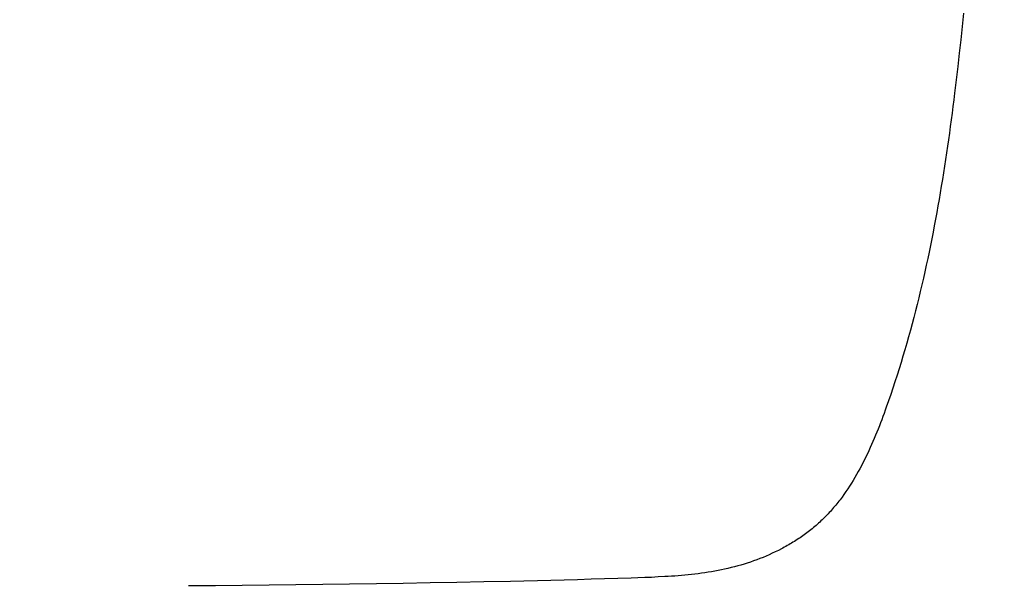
# Model space of a CAD drawing. Header units: millimetres. Extents: x -6792 to 22441, y -13430 to 4653.
# Tile 72 of 256: x -3719 to -3696, y -8126 to -8112. Entities that reach past the tile are written whole.
import ezdxf
from ezdxf import colors
from ezdxf.entities.mleader import LeaderData, LeaderLine
from ezdxf.math import Vec2, Vec3

# ---------------------------------------------------------------- set-up
doc = ezdxf.new("R2010")
doc.units = ezdxf.units.MM
doc.layers.add('_A_OPIS', color=253, linetype='Continuous', lineweight=9)
doc.layers.add('Wyposazenie Wew - Urzadzenia Sanitarne', color=6, linetype='Continuous')
doc.styles.get("Standard").update_dxf_attribs({"font": 'arial.ttf'})

# ---------------------------------------------------------------- blocks, each defined once
blk = doc.blocks.new('_Dot')
at = {"color": 0, "linetype": 'ByBlock', "lineweight": -2}
blk.add_line((-0.5, 0), (-1, 0), dxfattribs=at)
at = {"color": 0, "linetype": 'ByBlock', "const_width": 0.5}
blk.add_lwpolyline([(-0.25, 0, 1), (0.25, 0, 1)], format="xyb", close=True, dxfattribs=at)
blk = doc.blocks.new('Umywalka KOŁO_bez barier')
at = {"linetype": 'Continuous'}
blk.add_lwpolyline([(12.523, -13.035), (12.834, -13.067), (13.146, -13.101), (13.457, -13.135), (13.769, -13.171), (14.08, -13.208), (14.391, -13.246), (14.546, -13.265), (14.702, -13.285), (14.857, -13.305), (15.013, -13.326), (15.168, -13.347), (15.323, -13.368), (15.478, -13.39), (15.633, -13.412), (15.788, -13.435), (15.943, -13.458), (16.098, -13.482), (16.253, -13.506), (16.408, -13.531), (16.563, -13.556), (16.717, -13.582), (16.872, -13.608), (17.026, -13.635), (17.18, -13.663), (17.334, -13.691), (17.488, -13.72), (17.642, -13.749), (17.796, -13.779), (17.95, -13.81), (18.103, -13.842), (18.256, -13.874), (18.41, -13.907), (18.563, -13.941), (18.716, -13.975), (18.868, -14.01), (19.021, -14.046), (19.173, -14.083), (19.325, -14.121), (19.477, -14.159), (19.629, -14.198), (19.78, -14.238), (19.932, -14.279), (20.083, -14.321), (20.233, -14.364), (20.384, -14.407), (20.534, -14.452), (20.684, -14.497), (20.834, -14.543), (20.983, -14.59), (21.133, -14.638), (21.281, -14.687), (21.43, -14.737), (21.578, -14.788), (21.726, -14.84), (21.8, -14.866), (21.874, -14.893), (21.947, -14.92), (22.02, -14.947), (22.094, -14.975), (22.167, -15.003), (22.24, -15.032), (22.312, -15.061), (22.385, -15.091), (22.457, -15.121), (22.529, -15.152), (22.601, -15.183), (22.673, -15.215), (22.744, -15.248), (22.815, -15.281), (22.886, -15.315), (22.956, -15.35), (23.026, -15.385), (23.095, -15.421), (23.165, -15.458), (23.233, -15.496), (23.302, -15.534), (23.369, -15.573), (23.437, -15.614), (23.503, -15.655), (23.569, -15.697), (23.635, -15.74), (23.7, -15.784), (23.764, -15.829), (23.827, -15.875), (23.859, -15.898), (23.89, -15.922), (23.921, -15.946), (23.952, -15.97), (23.983, -15.995), (24.013, -16.019), (24.043, -16.044), (24.073, -16.07), (24.103, -16.095), (24.132, -16.121), (24.162, -16.147), (24.191, -16.173), (24.219, -16.2), (24.248, -16.227), (24.276, -16.254), (24.304, -16.282), (24.332, -16.31), (24.359, -16.338), (24.386, -16.366), (24.413, -16.394), (24.44, -16.423), (24.466, -16.452), (24.492, -16.482), (24.517, -16.512), (24.542, -16.542), (24.567, -16.572), (24.592, -16.602), (24.616, -16.633), (24.64, -16.664), (24.664, -16.695), (24.687, -16.727), (24.71, -16.758), (24.733, -16.79), (24.755, -16.822), (24.778, -16.855), (24.799, -16.887), (24.821, -16.92), (24.842, -16.953), (24.863, -16.986), (24.884, -17.02), (24.904, -17.053), (24.924, -17.087), (24.944, -17.121), (24.963, -17.155), (24.982, -17.189), (25.001, -17.223), (25.02, -17.258), (25.038, -17.292), (25.074, -17.362), (25.108, -17.433), (25.142, -17.503), (25.174, -17.575), (25.205, -17.647), (25.236, -17.719), (25.265, -17.792), (25.293, -17.865), (25.319, -17.939), (25.345, -18.013), (25.37, -18.087), (25.393, -18.162), (25.416, -18.237), (25.437, -18.312), (25.457, -18.388), (25.477, -18.464), (25.495, -18.54), (25.512, -18.617), (25.529, -18.693), (25.544, -18.77), (25.559, -18.847), (25.573, -18.924), (25.585, -19.002), (25.597, -19.079), (25.608, -19.157), (25.619, -19.234), (25.628, -19.312), (25.637, -19.39), (25.645, -19.468), (25.653, -19.546), (25.66, -19.624), (25.666, -19.702), (25.672, -19.78), (25.677, -19.858), (25.682, -19.937), (25.687, -20.015), (25.695, -20.171), (25.703, -20.328), (25.709, -20.484), (25.715, -20.641), (25.72, -20.798), (25.73, -21.111), (25.74, -21.424), (25.749, -21.737), (25.758, -22.051), (25.767, -22.364), (25.775, -22.677), (25.783, -22.99), (25.791, -23.304), (25.798, -23.617), (25.811, -24.244), (25.823, -24.87), (25.835, -25.497), (25.845, -26.124), (25.855, -26.75), (25.863, -27.377), (25.871, -28.004), (25.879, -28.631), (25.886, -29.257), (25.892, -29.884), (25.898, -30.511), (25.904, -31.138)], dxfattribs=at)

msp = doc.modelspace()

# ---------------------------------------------------------------- block references
at = {"layer": 'Wyposazenie Wew - Urzadzenia Sanitarne', "rotation": 270}
msp.add_blockref('Umywalka KOŁO_bez barier', (-3684.234, -8099.7), dxfattribs=at)

# ---------------------------------------------------------------- leaders
at = {"layer": '_A_OPIS', "linetype": 'ByBlock'}
ml = msp.add_multileader_mtext('Standard', dxfattribs=at)
ml.set_content('COKOLIKI PRZYŚCIENNE O WYS. OK. 7-8 CM\\PZ PŁYTEK FORMATU 60X120CM CIĘTYCH\\PWZDŁUŻ NA 7-8 NP. OPTIMUM GRAND\\PCOLOURS GRAPHITE MAT FUGA 2 MM\\PO KOLORZE ZBLIŻONYM DO\\PPŁYTKI (GRAFIT)', color=256)
ml.set_leader_properties(color=256, linetype='ByLayer', lineweight=-1)
ml.set_arrow_properties(name='DOT')
ml.build(insert=Vec2(0, 0))
ml.multileader.update_dxf_attribs({"text_left_attachment_type": 6, "text_right_attachment_type": 5, "dogleg_length": 3, "arrow_head_size": 6})
ctx = ml.context
ctx.base_point, ctx.char_height, ctx.arrow_head_size, ctx.plane_origin, ctx.plane_x_axis, ctx.plane_y_axis = Vec3(-3480.999, -8148.037), 5, 6, Vec3(-4028.368, -7988.964), Vec3(0.00063, 1), Vec3(-1, 0.00063)
ctx.left_attachment, ctx.right_attachment = 6, 5
notes = []
notes.append((ctx, [(0, (1, 1, 0), (-3535.282, -7989.272), (-0.00063, -1), 5.014, [(0, [(-3444.609, -7989.332)], 0, [])])]))
ctx.mtext.insert, ctx.mtext.text_direction, ctx.mtext.rotation, ctx.mtext.line_spacing_factor, ctx.mtext.flow_direction = Vec3(-3474.433, -7996.324), Vec3(-0.00063, -1), 4.711759, 1.2, 5
for ctx, leaders in notes:
    for number, flags, end, landing, length, lines in leaders:
        leader = LeaderData()
        leader.index, (leader.has_last_leader_line, leader.has_dogleg_vector, leader.attachment_direction) = number, flags
        leader.last_leader_point, leader.dogleg_vector, leader.dogleg_length = Vec3(end), Vec3(landing), length
        for number, points, colour, breaks in lines:
            line = LeaderLine()
            line.index, line.vertices, line.color, line.breaks = number, Vec3.list(points), colors.encode_raw_color(colour), breaks
            leader.lines.append(line)
        ctx.leaders.append(leader)

doc.saveas('drawing.dxf')
